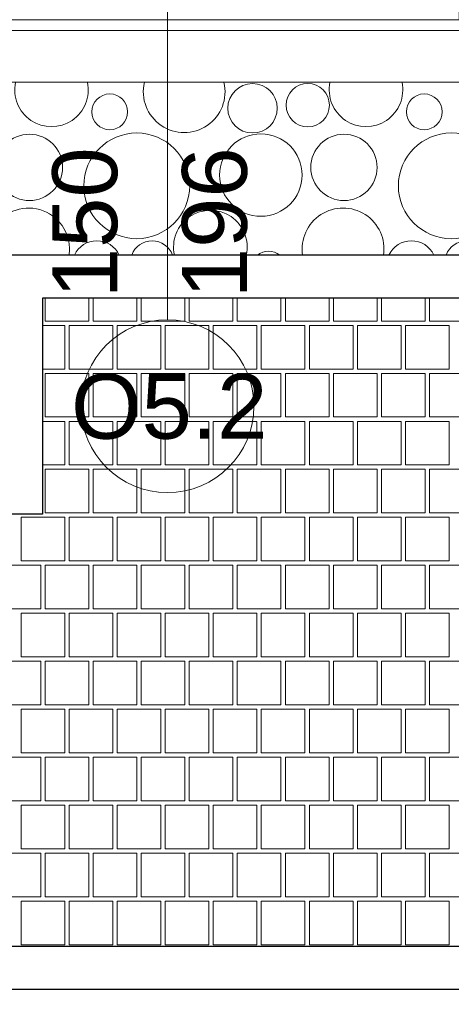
# Model space of a CAD drawing. Header units: millimetres. Extents: x -126271 to -88962, y -179170 to 5194.
# Tile 22 of 66: x -120711 to -119713, y -105392 to -103112. Entities that reach past the tile are written whole.
import ezdxf

# ---------------------------------------------------------------- set-up
doc = ezdxf.new("R2010")
doc.units = ezdxf.units.MM
doc.header["$MEASUREMENT"] = 0
for name, color, linetype, lineweight in [('Nowe_0_Nr_pióra__21', 7, 'Continuous', 20), ('Nowe_2D - Rysunki i Obrazki_Nr_pióra__22', 8, 'Continuous', 25), ('Nowe_Konstrukcja - Ściany zew_Nr_pióra__21', 7, 'Continuous', 20), ('Nowe_Konstrukcja - Ściany zew_Nr_pióra__3', 7, 'Continuous', 13), ('Nowe_Okna Archicada_Nr_pióra__3', 7, 'Continuous', 13), ('Nowe_Wymiarowanie - Ogólne_Nr_pióra__42', 8, 'Continuous', 25)]:
    doc.layers.add(name, color=color, linetype=linetype, lineweight=lineweight)
for name, color, linetype, lineweight, true_color in [('Nowe_2D - Rysunki i Obrazki_Nr_pióra__105', 7, 'Continuous', 13, 0xcccccc), ('Nowe_2D - Rysunki i Obrazki_Nr_pióra__61', 7, 'Continuous', 18, 0x6a6a6a), ('Nowe_Konstrukcja - Ściany zew_Nr_pióra__105', 7, 'Continuous', 13, 0xcccccc), ('Nowe_Konstrukcja - Ściany zew_Nr_pióra__23', 7, 'Continuous', 13, 0x858585), ('Nowe_Wymiarowanie - Ogólne_Nr_pióra__81', 7, 'Continuous', 13, 0x6a6a6a), ('Nowe_Znaczniki okien Archicada_Nr_pióra__81', 7, 'Continuous', 13, 0x6a6a6a)]:
    doc.layers.add(name, color=color, linetype=linetype, lineweight=lineweight, true_color=true_color)
doc.layers.add('Nowe_Konstrukcja - Ściany zew', color=7, linetype='Continuous')
doc.layers.add('Nowe_Wymiarowanie - Ogólne', color=7, linetype='Continuous')
doc.styles.add('STYL_AUTOMATYCZNY_1', font='arial.ttf')
doc.dimstyles.new('STYL_AUTOMATYCZNY__1', dxfattribs={"dimtxt": 150, "dimasz": 47.5, "dimexe": 0.18, "dimexo": 0.0625, "dimgap": 0, "dimtad": 1, "dimtih": 1, "dimtoh": 1, "dimdec": 0, "dimlfac": 0.1, "dimzin": 0, "dimdsep": 46, "dimtxsty": 'STYL_AUTOMATYCZNY_1', "dimblk": 'ARROWHEAD_6', "dimblk1": 'ARROWHEAD_6', "dimblk2": 'ARROWHEAD_6', "dimcen": 0.09, "dimse1": 1, "dimse2": 1, "dimclrd": 256, "dimclre": 256, "dimclrt": 8, "dimazin": 0, "dimtfac": 1, "dimtdec": 4, "dimtmove": 0, "dimatfit": 3, "dimfxl": 0, "dimtolj": 1, "dimtzin": 0, "dimarcsym": 0})
pattern_1 = [(0, (0, 0), (0, 86.60254), [0, -50]), (0, (25, 43.3), (0, 86.60254), [0, -50])]

# ---------------------------------------------------------------- blocks, each defined once
blk = doc.blocks.new('*X70')
at = {"layer": 'Nowe_Konstrukcja - Ściany zew_Nr_pióra__105', "color": 254, "linetype": 'Continuous', "lineweight": 13, "true_color": 0xcccccc}
for centre, radius in [((-120172.7, -103316.7), 57.2), ((-120045, -103309.6), 50.1), ((-120503, -103325), 41.4), ((-119775.6, -103325), 41.4), ((-120440.5, -103496.3), 122.4), ((-119713.1, -103496.3), 122.4), ((-120688.7, -103453.7), 76.7), ((-120153.4, -103471.4), 95.4), ((-119961.3, -103453.7), 76.7)]:
    blk.add_circle(centre, radius, dxfattribs=at)
for centre, radius, start, end in [((-120637.7, -103274.1), 85.1, 168.132, 11.868), ((-120330.8, -103278.5), 94.6, 166.656, 13.344), ((-119910.3, -103274.1), 85.1, 168.132, 11.868), ((-120690.8, -103642.4), 94.6, 351.3867, 224.1604), ((-120270.3, -103638.1), 85.1, 347.4405, 192.5595), ((-119963.3, -103642.4), 94.6, 351.3867, 188.6133), ((-120532.7, -103680.7), 57.2, 24.8692, 155.1308), ((-120405, -103673.6), 50.1, 19.7598, 160.2402), ((-119805.3, -103680.7), 57.2, 24.8692, 155.1308), ((-119677.6, -103673.6), 50.1, 19.7598, 160.2402), ((-120135.6, -103689), 41.4, 51.4411, 128.5589)]:
    blk.add_arc(centre, radius, start, end, dxfattribs=at)
blk = doc.blocks.new('Wypełnienie_2_1', base_point=(0, 0))
at = {"layer": 'Nowe_Konstrukcja - Ściany zew_Nr_pióra__105', "color": 254, "linetype": 'Continuous', "lineweight": 13, "true_color": 0xcccccc}
blk.add_blockref('*X70', (0, 0), dxfattribs=at)
blk = doc.blocks.new('*X78')
at = {"layer": 'Nowe_2D - Rysunki i Obrazki_Nr_pióra__105', "color": 254, "linetype": 'Continuous', "lineweight": 13, "true_color": 0xcccccc}
for p, q in [((-120652.3, -103756.6), (-120652.3, -103809.4)), ((-120551.3, -103809.4), (-120551.3, -103756.6)), ((-120541.2, -103756.6), (-120541.2, -103809.4)), ((-120440.2, -103809.4), (-120440.2, -103756.6)), ((-120430.1, -103756.6), (-120430.1, -103809.4)), ((-120329.1, -103809.4), (-120329.1, -103756.6)), ((-120319, -103756.6), (-120319, -103809.4)), ((-120218, -103809.4), (-120218, -103756.6)), ((-120207.9, -103756.6), (-120207.9, -103809.4)), ((-120106.9, -103809.4), (-120106.9, -103756.6)), ((-120096.8, -103756.6), (-120096.8, -103809.4)), ((-119995.8, -103809.4), (-119995.8, -103756.6)), ((-119985.7, -103756.6), (-119985.7, -103809.4)), ((-119884.7, -103809.4), (-119884.7, -103756.6)), ((-119874.6, -103756.6), (-119874.6, -103809.4)), ((-119773.6, -103809.4), (-119773.6, -103756.6)), ((-119763.5, -103756.6), (-119763.5, -103809.4)), ((-120658.6, -103819.5), (-120657.4, -103819.5)), ((-120606.9, -103819.5), (-120657.4, -103819.5)), ((-120652.3, -103809.4), (-120551.3, -103809.4)), ((-120606.9, -103920.5), (-120606.9, -103819.5)), ((-120495.8, -103819.5), (-120596.8, -103819.5)), ((-120596.8, -103819.5), (-120596.8, -103920.5)), ((-120541.2, -103809.4), (-120440.2, -103809.4)), ((-120495.8, -103920.5), (-120495.8, -103819.5)), ((-120485.7, -103920.5), (-120485.7, -103819.5)), ((-120485.7, -103819.5), (-120435.2, -103819.5)), ((-120384.7, -103819.5), (-120435.2, -103819.5)), ((-120430.1, -103809.4), (-120329.1, -103809.4)), ((-120384.7, -103920.5), (-120384.7, -103819.5)), ((-120273.6, -103819.5), (-120374.6, -103819.5)), ((-120374.6, -103819.5), (-120374.6, -103920.5)), ((-120319, -103809.4), (-120218, -103809.4)), ((-120273.6, -103920.5), (-120273.6, -103819.5)), ((-120263.5, -103920.5), (-120263.5, -103819.5)), ((-120263.5, -103819.5), (-120213, -103819.5)), ((-120162.5, -103819.5), (-120213, -103819.5)), ((-120207.9, -103809.4), (-120106.9, -103809.4)), ((-120162.5, -103920.5), (-120162.5, -103819.5)), ((-120051.4, -103819.5), (-120152.4, -103819.5)), ((-120152.4, -103819.5), (-120152.4, -103920.5)), ((-120096.8, -103809.4), (-119995.8, -103809.4)), ((-120051.4, -103920.5), (-120051.4, -103819.5)), ((-120041.3, -103920.5), (-120041.3, -103819.5)), ((-120041.3, -103819.5), (-119990.8, -103819.5)), ((-119940.3, -103819.5), (-119990.8, -103819.5)), ((-119985.7, -103809.4), (-119884.7, -103809.4)), ((-119940.3, -103920.5), (-119940.3, -103819.5)), ((-119829.2, -103819.5), (-119930.2, -103819.5)), ((-119930.2, -103819.5), (-119930.2, -103920.5)), ((-119874.6, -103809.4), (-119773.6, -103809.4)), ((-119829.2, -103920.5), (-119829.2, -103819.5)), ((-119819.1, -103920.5), (-119819.1, -103819.5)), ((-119819.1, -103819.5), (-119768.6, -103819.5)), ((-119718.1, -103819.5), (-119768.6, -103819.5)), ((-119763.5, -103809.4), (-119662.5, -103809.4)), ((-119718.1, -103920.5), (-119718.1, -103819.5)), ((-120657.4, -103920.5), (-120658.6, -103920.5)), ((-120657.4, -103920.5), (-120606.9, -103920.5)), ((-120596.8, -103920.5), (-120495.8, -103920.5)), ((-120435.2, -103920.5), (-120485.7, -103920.5)), ((-120435.2, -103920.5), (-120384.7, -103920.5)), ((-120374.6, -103920.5), (-120273.6, -103920.5)), ((-120213, -103920.5), (-120263.5, -103920.5)), ((-120213, -103920.5), (-120162.5, -103920.5)), ((-120152.4, -103920.5), (-120051.4, -103920.5)), ((-119990.8, -103920.5), (-120041.3, -103920.5)), ((-119990.8, -103920.5), (-119940.3, -103920.5)), ((-119930.2, -103920.5), (-119829.2, -103920.5)), ((-119768.6, -103920.5), (-119819.1, -103920.5)), ((-119768.6, -103920.5), (-119718.1, -103920.5)), ((-120551.3, -103930.6), (-120652.3, -103930.6)), ((-120652.3, -103930.6), (-120652.3, -104031.6)), ((-120551.3, -104031.6), (-120551.3, -103930.6)), ((-120440.2, -103930.6), (-120541.2, -103930.6)), ((-120541.2, -103930.6), (-120541.2, -104031.6)), ((-120440.2, -104031.6), (-120440.2, -103930.6)), ((-120329.1, -103930.6), (-120430.1, -103930.6)), ((-120430.1, -103930.6), (-120430.1, -104031.6)), ((-120329.1, -104031.6), (-120329.1, -103930.6)), ((-120218, -103930.6), (-120319, -103930.6)), ((-120319, -103930.6), (-120319, -104031.6)), ((-120218, -104031.6), (-120218, -103930.6)), ((-120106.9, -103930.6), (-120207.9, -103930.6)), ((-120207.9, -103930.6), (-120207.9, -104031.6)), ((-120106.9, -104031.6), (-120106.9, -103930.6)), ((-119995.8, -103930.6), (-120096.8, -103930.6)), ((-120096.8, -103930.6), (-120096.8, -104031.6)), ((-119995.8, -104031.6), (-119995.8, -103930.6)), ((-119884.7, -103930.6), (-119985.7, -103930.6)), ((-119985.7, -103930.6), (-119985.7, -104031.6)), ((-119884.7, -104031.6), (-119884.7, -103930.6)), ((-119773.6, -103930.6), (-119874.6, -103930.6)), ((-119874.6, -103930.6), (-119874.6, -104031.6)), ((-119773.6, -104031.6), (-119773.6, -103930.6)), ((-119662.5, -103930.6), (-119763.5, -103930.6)), ((-119763.5, -103930.6), (-119763.5, -104031.6)), ((-120652.3, -104031.6), (-120551.3, -104031.6)), ((-120541.2, -104031.6), (-120440.2, -104031.6)), ((-120430.1, -104031.6), (-120329.1, -104031.6)), ((-120319, -104031.6), (-120218, -104031.6)), ((-120207.9, -104031.6), (-120106.9, -104031.6)), ((-120096.8, -104031.6), (-119995.8, -104031.6)), ((-119985.7, -104031.6), (-119884.7, -104031.6)), ((-119874.6, -104031.6), (-119773.6, -104031.6)), ((-119763.5, -104031.6), (-119662.5, -104031.6)), ((-120658.6, -104041.7), (-120657.4, -104041.7)), ((-120606.9, -104041.7), (-120657.4, -104041.7)), ((-120606.9, -104142.7), (-120606.9, -104041.7)), ((-120495.8, -104041.7), (-120596.8, -104041.7)), ((-120596.8, -104041.7), (-120596.8, -104142.7)), ((-120495.8, -104142.7), (-120495.8, -104041.7)), ((-120485.7, -104142.7), (-120485.7, -104041.7)), ((-120485.7, -104041.7), (-120435.2, -104041.7)), ((-120384.7, -104041.7), (-120435.2, -104041.7)), ((-120384.7, -104142.7), (-120384.7, -104041.7)), ((-120273.6, -104041.7), (-120374.6, -104041.7)), ((-120374.6, -104041.7), (-120374.6, -104142.7)), ((-120273.6, -104142.7), (-120273.6, -104041.7)), ((-120263.5, -104142.7), (-120263.5, -104041.7)), ((-120263.5, -104041.7), (-120213, -104041.7)), ((-120162.5, -104041.7), (-120213, -104041.7)), ((-120162.5, -104142.7), (-120162.5, -104041.7)), ((-120051.4, -104041.7), (-120152.4, -104041.7)), ((-120152.4, -104041.7), (-120152.4, -104142.7)), ((-120051.4, -104142.7), (-120051.4, -104041.7)), ((-120041.3, -104142.7), (-120041.3, -104041.7)), ((-120041.3, -104041.7), (-119990.8, -104041.7)), ((-119940.3, -104041.7), (-119990.8, -104041.7)), ((-119940.3, -104142.7), (-119940.3, -104041.7)), ((-119829.2, -104041.7), (-119930.2, -104041.7)), ((-119930.2, -104041.7), (-119930.2, -104142.7)), ((-119829.2, -104142.7), (-119829.2, -104041.7)), ((-119819.1, -104142.7), (-119819.1, -104041.7)), ((-119819.1, -104041.7), (-119768.6, -104041.7)), ((-119718.1, -104041.7), (-119768.6, -104041.7)), ((-119718.1, -104142.7), (-119718.1, -104041.7)), ((-120657.4, -104142.7), (-120658.6, -104142.7)), ((-120657.4, -104142.7), (-120606.9, -104142.7)), ((-120596.8, -104142.7), (-120495.8, -104142.7)), ((-120435.2, -104142.7), (-120485.7, -104142.7)), ((-120435.2, -104142.7), (-120384.7, -104142.7)), ((-120374.6, -104142.7), (-120273.6, -104142.7)), ((-120213, -104142.7), (-120263.5, -104142.7)), ((-120213, -104142.7), (-120162.5, -104142.7)), ((-120152.4, -104142.7), (-120051.4, -104142.7)), ((-119990.8, -104142.7), (-120041.3, -104142.7)), ((-119990.8, -104142.7), (-119940.3, -104142.7)), ((-119930.2, -104142.7), (-119829.2, -104142.7)), ((-119768.6, -104142.7), (-119819.1, -104142.7)), ((-119768.6, -104142.7), (-119718.1, -104142.7)), ((-120551.3, -104152.8), (-120652.3, -104152.8)), ((-120652.3, -104152.8), (-120652.3, -104253.8)), ((-120551.3, -104253.8), (-120551.3, -104152.8)), ((-120440.2, -104152.8), (-120541.2, -104152.8)), ((-120541.2, -104152.8), (-120541.2, -104253.8)), ((-120440.2, -104253.8), (-120440.2, -104152.8)), ((-120329.1, -104152.8), (-120430.1, -104152.8)), ((-120430.1, -104152.8), (-120430.1, -104253.8)), ((-120329.1, -104253.8), (-120329.1, -104152.8)), ((-120218, -104152.8), (-120319, -104152.8)), ((-120319, -104152.8), (-120319, -104253.8)), ((-120218, -104253.8), (-120218, -104152.8)), ((-120106.9, -104152.8), (-120207.9, -104152.8)), ((-120207.9, -104152.8), (-120207.9, -104253.8)), ((-120106.9, -104253.8), (-120106.9, -104152.8)), ((-119995.8, -104152.8), (-120096.8, -104152.8)), ((-120096.8, -104152.8), (-120096.8, -104253.8)), ((-119995.8, -104253.8), (-119995.8, -104152.8)), ((-119884.7, -104152.8), (-119985.7, -104152.8)), ((-119985.7, -104152.8), (-119985.7, -104253.8)), ((-119884.7, -104253.8), (-119884.7, -104152.8)), ((-119773.6, -104152.8), (-119874.6, -104152.8)), ((-119874.6, -104152.8), (-119874.6, -104253.8)), ((-119773.6, -104253.8), (-119773.6, -104152.8)), ((-119662.5, -104152.8), (-119763.5, -104152.8)), ((-119763.5, -104152.8), (-119763.5, -104253.8)), ((-120652.3, -104253.8), (-120551.3, -104253.8)), ((-120541.2, -104253.8), (-120440.2, -104253.8)), ((-120430.1, -104253.8), (-120329.1, -104253.8)), ((-120319, -104253.8), (-120218, -104253.8)), ((-120207.9, -104253.8), (-120106.9, -104253.8)), ((-120096.8, -104253.8), (-119995.8, -104253.8)), ((-119985.7, -104253.8), (-119884.7, -104253.8)), ((-119874.6, -104253.8), (-119773.6, -104253.8)), ((-119763.5, -104253.8), (-119662.5, -104253.8)), ((-120707.9, -104364.9), (-120707.9, -104263.9)), ((-120707.9, -104263.9), (-120657.4, -104263.9)), ((-120606.9, -104263.9), (-120657.4, -104263.9)), ((-120606.9, -104364.9), (-120606.9, -104263.9)), ((-120495.8, -104263.9), (-120596.8, -104263.9)), ((-120596.8, -104263.9), (-120596.8, -104364.9)), ((-120495.8, -104364.9), (-120495.8, -104263.9)), ((-120485.7, -104364.9), (-120485.7, -104263.9)), ((-120485.7, -104263.9), (-120435.2, -104263.9)), ((-120384.7, -104263.9), (-120435.2, -104263.9)), ((-120384.7, -104364.9), (-120384.7, -104263.9)), ((-120273.6, -104263.9), (-120374.6, -104263.9)), ((-120374.6, -104263.9), (-120374.6, -104364.9)), ((-120273.6, -104364.9), (-120273.6, -104263.9)), ((-120263.5, -104364.9), (-120263.5, -104263.9)), ((-120263.5, -104263.9), (-120213, -104263.9)), ((-120162.5, -104263.9), (-120213, -104263.9)), ((-120162.5, -104364.9), (-120162.5, -104263.9)), ((-120051.4, -104263.9), (-120152.4, -104263.9)), ((-120152.4, -104263.9), (-120152.4, -104364.9)), ((-120051.4, -104364.9), (-120051.4, -104263.9)), ((-120041.3, -104364.9), (-120041.3, -104263.9)), ((-120041.3, -104263.9), (-119990.8, -104263.9)), ((-119940.3, -104263.9), (-119990.8, -104263.9)), ((-119940.3, -104364.9), (-119940.3, -104263.9)), ((-119829.2, -104263.9), (-119930.2, -104263.9)), ((-119930.2, -104263.9), (-119930.2, -104364.9)), ((-119829.2, -104364.9), (-119829.2, -104263.9)), ((-119819.1, -104364.9), (-119819.1, -104263.9)), ((-119819.1, -104263.9), (-119768.6, -104263.9)), ((-119718.1, -104263.9), (-119768.6, -104263.9)), ((-119718.1, -104364.9), (-119718.1, -104263.9)), ((-120662.4, -104375), (-120763.4, -104375)), ((-120657.4, -104364.9), (-120707.9, -104364.9)), ((-120662.4, -104476), (-120662.4, -104375)), ((-120657.4, -104364.9), (-120606.9, -104364.9)), ((-120551.3, -104375), (-120652.3, -104375)), ((-120652.3, -104375), (-120652.3, -104476)), ((-120596.8, -104364.9), (-120495.8, -104364.9)), ((-120551.3, -104476), (-120551.3, -104375)), ((-120440.2, -104375), (-120541.2, -104375)), ((-120541.2, -104375), (-120541.2, -104476)), ((-120435.2, -104364.9), (-120485.7, -104364.9)), ((-120440.2, -104476), (-120440.2, -104375)), ((-120435.2, -104364.9), (-120384.7, -104364.9)), ((-120329.1, -104375), (-120430.1, -104375)), ((-120430.1, -104375), (-120430.1, -104476)), ((-120374.6, -104364.9), (-120273.6, -104364.9)), ((-120329.1, -104476), (-120329.1, -104375)), ((-120218, -104375), (-120319, -104375)), ((-120319, -104375), (-120319, -104476)), ((-120213, -104364.9), (-120263.5, -104364.9)), ((-120218, -104476), (-120218, -104375)), ((-120213, -104364.9), (-120162.5, -104364.9)), ((-120106.9, -104375), (-120207.9, -104375)), ((-120207.9, -104375), (-120207.9, -104476)), ((-120152.4, -104364.9), (-120051.4, -104364.9)), ((-120106.9, -104476), (-120106.9, -104375)), ((-119995.8, -104375), (-120096.8, -104375)), ((-120096.8, -104375), (-120096.8, -104476)), ((-119990.8, -104364.9), (-120041.3, -104364.9)), ((-119995.8, -104476), (-119995.8, -104375)), ((-119990.8, -104364.9), (-119940.3, -104364.9)), ((-119884.7, -104375), (-119985.7, -104375)), ((-119985.7, -104375), (-119985.7, -104476)), ((-119930.2, -104364.9), (-119829.2, -104364.9)), ((-119884.7, -104476), (-119884.7, -104375)), ((-119773.6, -104375), (-119874.6, -104375)), ((-119874.6, -104375), (-119874.6, -104476)), ((-119768.6, -104364.9), (-119819.1, -104364.9)), ((-119773.6, -104476), (-119773.6, -104375)), ((-119768.6, -104364.9), (-119718.1, -104364.9)), ((-119662.5, -104375), (-119763.5, -104375)), ((-119763.5, -104375), (-119763.5, -104476)), ((-120763.4, -104476), (-120662.4, -104476)), ((-120707.9, -104587.1), (-120707.9, -104486.1)), ((-120707.9, -104486.1), (-120657.4, -104486.1)), ((-120606.9, -104486.1), (-120657.4, -104486.1)), ((-120652.3, -104476), (-120551.3, -104476)), ((-120606.9, -104587.1), (-120606.9, -104486.1)), ((-120495.8, -104486.1), (-120596.8, -104486.1)), ((-120596.8, -104486.1), (-120596.8, -104587.1)), ((-120541.2, -104476), (-120440.2, -104476)), ((-120495.8, -104587.1), (-120495.8, -104486.1)), ((-120485.7, -104587.1), (-120485.7, -104486.1)), ((-120485.7, -104486.1), (-120435.2, -104486.1)), ((-120384.7, -104486.1), (-120435.2, -104486.1)), ((-120430.1, -104476), (-120329.1, -104476)), ((-120384.7, -104587.1), (-120384.7, -104486.1)), ((-120273.6, -104486.1), (-120374.6, -104486.1)), ((-120374.6, -104486.1), (-120374.6, -104587.1)), ((-120319, -104476), (-120218, -104476)), ((-120273.6, -104587.1), (-120273.6, -104486.1)), ((-120263.5, -104587.1), (-120263.5, -104486.1)), ((-120263.5, -104486.1), (-120213, -104486.1)), ((-120162.5, -104486.1), (-120213, -104486.1)), ((-120207.9, -104476), (-120106.9, -104476)), ((-120162.5, -104587.1), (-120162.5, -104486.1)), ((-120051.4, -104486.1), (-120152.4, -104486.1)), ((-120152.4, -104486.1), (-120152.4, -104587.1)), ((-120096.8, -104476), (-119995.8, -104476)), ((-120051.4, -104587.1), (-120051.4, -104486.1)), ((-120041.3, -104587.1), (-120041.3, -104486.1)), ((-120041.3, -104486.1), (-119990.8, -104486.1)), ((-119940.3, -104486.1), (-119990.8, -104486.1)), ((-119985.7, -104476), (-119884.7, -104476)), ((-119940.3, -104587.1), (-119940.3, -104486.1)), ((-119829.2, -104486.1), (-119930.2, -104486.1)), ((-119930.2, -104486.1), (-119930.2, -104587.1)), ((-119874.6, -104476), (-119773.6, -104476)), ((-119829.2, -104587.1), (-119829.2, -104486.1)), ((-119819.1, -104587.1), (-119819.1, -104486.1)), ((-119819.1, -104486.1), (-119768.6, -104486.1)), ((-119718.1, -104486.1), (-119768.6, -104486.1)), ((-119763.5, -104476), (-119662.5, -104476)), ((-119718.1, -104587.1), (-119718.1, -104486.1)), ((-120662.4, -104597.2), (-120763.4, -104597.2)), ((-120657.4, -104587.1), (-120707.9, -104587.1)), ((-120662.4, -104698.2), (-120662.4, -104597.2)), ((-120657.4, -104587.1), (-120606.9, -104587.1)), ((-120551.3, -104597.2), (-120652.3, -104597.2)), ((-120652.3, -104597.2), (-120652.3, -104698.2)), ((-120596.8, -104587.1), (-120495.8, -104587.1)), ((-120551.3, -104698.2), (-120551.3, -104597.2)), ((-120440.2, -104597.2), (-120541.2, -104597.2)), ((-120541.2, -104597.2), (-120541.2, -104698.2)), ((-120435.2, -104587.1), (-120485.7, -104587.1)), ((-120440.2, -104698.2), (-120440.2, -104597.2)), ((-120435.2, -104587.1), (-120384.7, -104587.1)), ((-120329.1, -104597.2), (-120430.1, -104597.2)), ((-120430.1, -104597.2), (-120430.1, -104698.2)), ((-120374.6, -104587.1), (-120273.6, -104587.1)), ((-120329.1, -104698.2), (-120329.1, -104597.2)), ((-120218, -104597.2), (-120319, -104597.2)), ((-120319, -104597.2), (-120319, -104698.2)), ((-120213, -104587.1), (-120263.5, -104587.1)), ((-120218, -104698.2), (-120218, -104597.2)), ((-120213, -104587.1), (-120162.5, -104587.1)), ((-120106.9, -104597.2), (-120207.9, -104597.2)), ((-120207.9, -104597.2), (-120207.9, -104698.2)), ((-120152.4, -104587.1), (-120051.4, -104587.1)), ((-120106.9, -104698.2), (-120106.9, -104597.2)), ((-119995.8, -104597.2), (-120096.8, -104597.2)), ((-120096.8, -104597.2), (-120096.8, -104698.2)), ((-119990.8, -104587.1), (-120041.3, -104587.1)), ((-119995.8, -104698.2), (-119995.8, -104597.2)), ((-119990.8, -104587.1), (-119940.3, -104587.1)), ((-119884.7, -104597.2), (-119985.7, -104597.2)), ((-119985.7, -104597.2), (-119985.7, -104698.2)), ((-119930.2, -104587.1), (-119829.2, -104587.1)), ((-119884.7, -104698.2), (-119884.7, -104597.2)), ((-119773.6, -104597.2), (-119874.6, -104597.2)), ((-119874.6, -104597.2), (-119874.6, -104698.2)), ((-119768.6, -104587.1), (-119819.1, -104587.1)), ((-119773.6, -104698.2), (-119773.6, -104597.2)), ((-119768.6, -104587.1), (-119718.1, -104587.1)), ((-119662.5, -104597.2), (-119763.5, -104597.2)), ((-119763.5, -104597.2), (-119763.5, -104698.2)), ((-120763.4, -104698.2), (-120662.4, -104698.2)), ((-120707.9, -104809.3), (-120707.9, -104708.3)), ((-120707.9, -104708.3), (-120657.4, -104708.3)), ((-120606.9, -104708.3), (-120657.4, -104708.3)), ((-120652.3, -104698.2), (-120551.3, -104698.2)), ((-120606.9, -104809.3), (-120606.9, -104708.3)), ((-120495.8, -104708.3), (-120596.8, -104708.3)), ((-120596.8, -104708.3), (-120596.8, -104809.3)), ((-120541.2, -104698.2), (-120440.2, -104698.2)), ((-120495.8, -104809.3), (-120495.8, -104708.3)), ((-120485.7, -104809.3), (-120485.7, -104708.3)), ((-120485.7, -104708.3), (-120435.2, -104708.3)), ((-120384.7, -104708.3), (-120435.2, -104708.3)), ((-120430.1, -104698.2), (-120329.1, -104698.2)), ((-120384.7, -104809.3), (-120384.7, -104708.3)), ((-120273.6, -104708.3), (-120374.6, -104708.3)), ((-120374.6, -104708.3), (-120374.6, -104809.3)), ((-120319, -104698.2), (-120218, -104698.2)), ((-120273.6, -104809.3), (-120273.6, -104708.3)), ((-120263.5, -104809.3), (-120263.5, -104708.3)), ((-120263.5, -104708.3), (-120213, -104708.3)), ((-120162.5, -104708.3), (-120213, -104708.3)), ((-120207.9, -104698.2), (-120106.9, -104698.2)), ((-120162.5, -104809.3), (-120162.5, -104708.3)), ((-120051.4, -104708.3), (-120152.4, -104708.3)), ((-120152.4, -104708.3), (-120152.4, -104809.3)), ((-120096.8, -104698.2), (-119995.8, -104698.2)), ((-120051.4, -104809.3), (-120051.4, -104708.3)), ((-120041.3, -104809.3), (-120041.3, -104708.3)), ((-120041.3, -104708.3), (-119990.8, -104708.3)), ((-119940.3, -104708.3), (-119990.8, -104708.3)), ((-119985.7, -104698.2), (-119884.7, -104698.2)), ((-119940.3, -104809.3), (-119940.3, -104708.3)), ((-119829.2, -104708.3), (-119930.2, -104708.3)), ((-119930.2, -104708.3), (-119930.2, -104809.3)), ((-119874.6, -104698.2), (-119773.6, -104698.2)), ((-119829.2, -104809.3), (-119829.2, -104708.3)), ((-119819.1, -104809.3), (-119819.1, -104708.3)), ((-119819.1, -104708.3), (-119768.6, -104708.3)), ((-119718.1, -104708.3), (-119768.6, -104708.3)), ((-119763.5, -104698.2), (-119662.5, -104698.2)), ((-119718.1, -104809.3), (-119718.1, -104708.3)), ((-120657.4, -104809.3), (-120707.9, -104809.3)), ((-120657.4, -104809.3), (-120606.9, -104809.3)), ((-120596.8, -104809.3), (-120495.8, -104809.3)), ((-120435.2, -104809.3), (-120485.7, -104809.3)), ((-120435.2, -104809.3), (-120384.7, -104809.3)), ((-120374.6, -104809.3), (-120273.6, -104809.3)), ((-120213, -104809.3), (-120263.5, -104809.3)), ((-120213, -104809.3), (-120162.5, -104809.3)), ((-120152.4, -104809.3), (-120051.4, -104809.3)), ((-119990.8, -104809.3), (-120041.3, -104809.3)), ((-119990.8, -104809.3), (-119940.3, -104809.3)), ((-119930.2, -104809.3), (-119829.2, -104809.3)), ((-119768.6, -104809.3), (-119819.1, -104809.3)), ((-119768.6, -104809.3), (-119718.1, -104809.3)), ((-120662.4, -104819.4), (-120763.4, -104819.4)), ((-120662.4, -104920.4), (-120662.4, -104819.4)), ((-120551.3, -104819.4), (-120652.3, -104819.4)), ((-120652.3, -104819.4), (-120652.3, -104920.4)), ((-120551.3, -104920.4), (-120551.3, -104819.4)), ((-120440.2, -104819.4), (-120541.2, -104819.4)), ((-120541.2, -104819.4), (-120541.2, -104920.4)), ((-120440.2, -104920.4), (-120440.2, -104819.4)), ((-120329.1, -104819.4), (-120430.1, -104819.4)), ((-120430.1, -104819.4), (-120430.1, -104920.4)), ((-120329.1, -104920.4), (-120329.1, -104819.4)), ((-120218, -104819.4), (-120319, -104819.4)), ((-120319, -104819.4), (-120319, -104920.4)), ((-120218, -104920.4), (-120218, -104819.4)), ((-120106.9, -104819.4), (-120207.9, -104819.4)), ((-120207.9, -104819.4), (-120207.9, -104920.4)), ((-120106.9, -104920.4), (-120106.9, -104819.4)), ((-119995.8, -104819.4), (-120096.8, -104819.4)), ((-120096.8, -104819.4), (-120096.8, -104920.4)), ((-119995.8, -104920.4), (-119995.8, -104819.4)), ((-119884.7, -104819.4), (-119985.7, -104819.4)), ((-119985.7, -104819.4), (-119985.7, -104920.4)), ((-119884.7, -104920.4), (-119884.7, -104819.4)), ((-119773.6, -104819.4), (-119874.6, -104819.4)), ((-119874.6, -104819.4), (-119874.6, -104920.4)), ((-119773.6, -104920.4), (-119773.6, -104819.4)), ((-119662.5, -104819.4), (-119763.5, -104819.4)), ((-119763.5, -104819.4), (-119763.5, -104920.4)), ((-120763.4, -104920.4), (-120662.4, -104920.4)), ((-120652.3, -104920.4), (-120551.3, -104920.4)), ((-120541.2, -104920.4), (-120440.2, -104920.4)), ((-120430.1, -104920.4), (-120329.1, -104920.4)), ((-120319, -104920.4), (-120218, -104920.4)), ((-120207.9, -104920.4), (-120106.9, -104920.4)), ((-120096.8, -104920.4), (-119995.8, -104920.4)), ((-119985.7, -104920.4), (-119884.7, -104920.4)), ((-119874.6, -104920.4), (-119773.6, -104920.4)), ((-119763.5, -104920.4), (-119662.5, -104920.4)), ((-120707.9, -105031.5), (-120707.9, -104930.5)), ((-120707.9, -104930.5), (-120657.4, -104930.5)), ((-120606.9, -104930.5), (-120657.4, -104930.5)), ((-120606.9, -105031.5), (-120606.9, -104930.5)), ((-120495.8, -104930.5), (-120596.8, -104930.5)), ((-120596.8, -104930.5), (-120596.8, -105031.5)), ((-120495.8, -105031.5), (-120495.8, -104930.5)), ((-120485.7, -105031.5), (-120485.7, -104930.5)), ((-120485.7, -104930.5), (-120435.2, -104930.5)), ((-120384.7, -104930.5), (-120435.2, -104930.5)), ((-120384.7, -105031.5), (-120384.7, -104930.5)), ((-120273.6, -104930.5), (-120374.6, -104930.5)), ((-120374.6, -104930.5), (-120374.6, -105031.5)), ((-120273.6, -105031.5), (-120273.6, -104930.5)), ((-120263.5, -105031.5), (-120263.5, -104930.5)), ((-120263.5, -104930.5), (-120213, -104930.5)), ((-120162.5, -104930.5), (-120213, -104930.5)), ((-120162.5, -105031.5), (-120162.5, -104930.5)), ((-120051.4, -104930.5), (-120152.4, -104930.5)), ((-120152.4, -104930.5), (-120152.4, -105031.5)), ((-120051.4, -105031.5), (-120051.4, -104930.5)), ((-120041.3, -105031.5), (-120041.3, -104930.5)), ((-120041.3, -104930.5), (-119990.8, -104930.5)), ((-119940.3, -104930.5), (-119990.8, -104930.5)), ((-119940.3, -105031.5), (-119940.3, -104930.5)), ((-119829.2, -104930.5), (-119930.2, -104930.5)), ((-119930.2, -104930.5), (-119930.2, -105031.5)), ((-119829.2, -105031.5), (-119829.2, -104930.5)), ((-119819.1, -105031.5), (-119819.1, -104930.5)), ((-119819.1, -104930.5), (-119768.6, -104930.5)), ((-119718.1, -104930.5), (-119768.6, -104930.5)), ((-119718.1, -105031.5), (-119718.1, -104930.5)), ((-120657.4, -105031.5), (-120707.9, -105031.5)), ((-120657.4, -105031.5), (-120606.9, -105031.5)), ((-120596.8, -105031.5), (-120495.8, -105031.5)), ((-120435.2, -105031.5), (-120485.7, -105031.5)), ((-120435.2, -105031.5), (-120384.7, -105031.5)), ((-120374.6, -105031.5), (-120273.6, -105031.5)), ((-120213, -105031.5), (-120263.5, -105031.5)), ((-120213, -105031.5), (-120162.5, -105031.5)), ((-120152.4, -105031.5), (-120051.4, -105031.5)), ((-119990.8, -105031.5), (-120041.3, -105031.5)), ((-119990.8, -105031.5), (-119940.3, -105031.5)), ((-119930.2, -105031.5), (-119829.2, -105031.5)), ((-119768.6, -105031.5), (-119819.1, -105031.5)), ((-119768.6, -105031.5), (-119718.1, -105031.5)), ((-120662.4, -105041.6), (-120763.4, -105041.6)), ((-120662.4, -105142.6), (-120662.4, -105041.6)), ((-120551.3, -105041.6), (-120652.3, -105041.6)), ((-120652.3, -105041.6), (-120652.3, -105142.6)), ((-120551.3, -105142.6), (-120551.3, -105041.6)), ((-120440.2, -105041.6), (-120541.2, -105041.6)), ((-120541.2, -105041.6), (-120541.2, -105142.6)), ((-120440.2, -105142.6), (-120440.2, -105041.6)), ((-120329.1, -105041.6), (-120430.1, -105041.6)), ((-120430.1, -105041.6), (-120430.1, -105142.6)), ((-120329.1, -105142.6), (-120329.1, -105041.6)), ((-120218, -105041.6), (-120319, -105041.6)), ((-120319, -105041.6), (-120319, -105142.6)), ((-120218, -105142.6), (-120218, -105041.6)), ((-120106.9, -105041.6), (-120207.9, -105041.6)), ((-120207.9, -105041.6), (-120207.9, -105142.6)), ((-120106.9, -105142.6), (-120106.9, -105041.6)), ((-119995.8, -105041.6), (-120096.8, -105041.6)), ((-120096.8, -105041.6), (-120096.8, -105142.6)), ((-119995.8, -105142.6), (-119995.8, -105041.6)), ((-119884.7, -105041.6), (-119985.7, -105041.6)), ((-119985.7, -105041.6), (-119985.7, -105142.6)), ((-119884.7, -105142.6), (-119884.7, -105041.6)), ((-119773.6, -105041.6), (-119874.6, -105041.6)), ((-119874.6, -105041.6), (-119874.6, -105142.6)), ((-119773.6, -105142.6), (-119773.6, -105041.6)), ((-119662.5, -105041.6), (-119763.5, -105041.6)), ((-119763.5, -105041.6), (-119763.5, -105142.6)), ((-120763.4, -105142.6), (-120662.4, -105142.6)), ((-120707.9, -105253.7), (-120707.9, -105152.7)), ((-120707.9, -105152.7), (-120657.4, -105152.7)), ((-120606.9, -105152.7), (-120657.4, -105152.7)), ((-120652.3, -105142.6), (-120551.3, -105142.6)), ((-120606.9, -105253.7), (-120606.9, -105152.7)), ((-120495.8, -105152.7), (-120596.8, -105152.7)), ((-120596.8, -105152.7), (-120596.8, -105253.7)), ((-120541.2, -105142.6), (-120440.2, -105142.6)), ((-120495.8, -105253.7), (-120495.8, -105152.7)), ((-120485.7, -105253.7), (-120485.7, -105152.7)), ((-120485.7, -105152.7), (-120435.2, -105152.7)), ((-120384.7, -105152.7), (-120435.2, -105152.7)), ((-120430.1, -105142.6), (-120329.1, -105142.6)), ((-120384.7, -105253.7), (-120384.7, -105152.7)), ((-120273.6, -105152.7), (-120374.6, -105152.7)), ((-120374.6, -105152.7), (-120374.6, -105253.7)), ((-120319, -105142.6), (-120218, -105142.6)), ((-120273.6, -105253.7), (-120273.6, -105152.7)), ((-120263.5, -105253.7), (-120263.5, -105152.7)), ((-120263.5, -105152.7), (-120213, -105152.7)), ((-120162.5, -105152.7), (-120213, -105152.7)), ((-120207.9, -105142.6), (-120106.9, -105142.6)), ((-120162.5, -105253.7), (-120162.5, -105152.7)), ((-120051.4, -105152.7), (-120152.4, -105152.7)), ((-120152.4, -105152.7), (-120152.4, -105253.7)), ((-120096.8, -105142.6), (-119995.8, -105142.6)), ((-120051.4, -105253.7), (-120051.4, -105152.7)), ((-120041.3, -105253.7), (-120041.3, -105152.7)), ((-120041.3, -105152.7), (-119990.8, -105152.7)), ((-119940.3, -105152.7), (-119990.8, -105152.7)), ((-119985.7, -105142.6), (-119884.7, -105142.6)), ((-119940.3, -105253.7), (-119940.3, -105152.7)), ((-119829.2, -105152.7), (-119930.2, -105152.7)), ((-119930.2, -105152.7), (-119930.2, -105253.7)), ((-119874.6, -105142.6), (-119773.6, -105142.6)), ((-119829.2, -105253.7), (-119829.2, -105152.7)), ((-119819.1, -105253.7), (-119819.1, -105152.7)), ((-119819.1, -105152.7), (-119768.6, -105152.7)), ((-119718.1, -105152.7), (-119768.6, -105152.7)), ((-119763.5, -105142.6), (-119662.5, -105142.6)), ((-119718.1, -105253.7), (-119718.1, -105152.7)), ((-120657.4, -105253.7), (-120707.9, -105253.7)), ((-120657.4, -105253.7), (-120606.9, -105253.7)), ((-120596.8, -105253.7), (-120495.8, -105253.7)), ((-120435.2, -105253.7), (-120485.7, -105253.7)), ((-120435.2, -105253.7), (-120384.7, -105253.7)), ((-120374.6, -105253.7), (-120273.6, -105253.7)), ((-120213, -105253.7), (-120263.5, -105253.7)), ((-120213, -105253.7), (-120162.5, -105253.7)), ((-120152.4, -105253.7), (-120051.4, -105253.7)), ((-119990.8, -105253.7), (-120041.3, -105253.7)), ((-119990.8, -105253.7), (-119940.3, -105253.7)), ((-119930.2, -105253.7), (-119829.2, -105253.7)), ((-119768.6, -105253.7), (-119819.1, -105253.7)), ((-119768.6, -105253.7), (-119718.1, -105253.7))]:
    blk.add_line(p, q, dxfattribs=at)
blk = doc.blocks.new('Wypełnienie_6_1', base_point=(0, 0))
at = {"layer": 'Nowe_2D - Rysunki i Obrazki_Nr_pióra__61', "color": 251, "linetype": 'Continuous', "lineweight": 18, "true_color": 0x6a6a6a, "flags": 128}
for points in [[(-123919.5, -89334.3), (-123919.5, -89156.6), (-111869.6, -89156.6), (-111869.6, -88443.6), (-106115.7, -88443.6), (-106115.7, -89156.6), (-92839.5, -89156.6), (-92839.5, -102678.1), (-92839.5, -102776.9), (-92839.5, -105256.6), (-123919.5, -105256.6), (-123919.5, -90576.6), (-125357.6, -90576.6), (-125357.6, -89334.3)], [(-122719.5, -104256.6), (-120658.6, -104256.6), (-120658.6, -103756.6), (-107467.6, -103756.6), (-107467.6, -103356.6), (-105967.6, -103356.6), (-105967.6, -103756.6), (-97100.3, -103756.6), (-97100.3, -104256.6), (-95039.5, -104256.6), (-95039.5, -102678.1), (-93589.5, -102678.1), (-93589.5, -101178.1), (-95039.5, -101178.1), (-95039.5, -90766.6), (-106019.5, -90766.6), (-106019.5, -90866.6), (-111739.5, -90866.6), (-111739.5, -90766.6), (-122719.5, -90766.6), (-122719.5, -96376.6), (-122319.5, -96376.6), (-122319.5, -97574.9), (-122719.5, -97574.9)]]:
    blk.add_lwpolyline(points, close=True, dxfattribs=at)
at = {"layer": 'Nowe_2D - Rysunki i Obrazki_Nr_pióra__105', "color": 254, "linetype": 'Continuous', "lineweight": 13, "true_color": 0xcccccc}
blk.add_blockref('*X78', (0, 0), dxfattribs=at)
blk = doc.blocks.new('Okno 27_4')
at = {"layer": 'Nowe_Okna Archicada_Nr_pióra__3', "color": 7, "linetype": 'Continuous', "lineweight": 13}
for p, q in [((-750, 260), (-730, 260)), ((-730, 0), (-730, 260)), ((750, 260), (730, 260)), ((730, 0), (730, 260)), ((-730, 210), (730, 210)), ((-725, 25), (-675, 25)), ((-725, -25), (-725, 25)), ((-675, 25), (675, 25)), ((-675, 25), (-675, -25)), ((-675, 25), (675, 25)), ((675, -25), (675, 25)), ((675, 25), (725, 25)), ((725, 25), (725, -25)), ((-750, 0), (-725, 0)), ((-750, -50), (-750, 0)), ((-750, -50), (-750, 0)), ((-725, 0), (-725, -25)), ((-675, 0), (675, 0)), ((725, -25), (725, 0)), ((725, 0), (750, 0)), ((750, -50), (750, 0)), ((750, -50), (750, 0)), ((-725, -25), (-700, -25)), ((-675, -25), (-725, -25)), ((-700, -25), (-700, -50)), ((675, -25), (-675, -25)), ((725, -25), (675, -25)), ((700, -50), (700, -25)), ((700, -25), (725, -25)), ((-700, -50), (-750, -50)), ((-730, -50), (-730, -170)), ((700, -50), (-700, -50)), ((750, -50), (700, -50)), ((730, -50), (730, -170)), ((-750, -170), (-730, -170)), ((-730, -170), (730, -170)), ((750, -170), (730, -170))]:
    blk.add_line(p, q, dxfattribs=at)
blk = doc.blocks.new('Znacznik O 27_16')
at = {"layer": 'Nowe_Znaczniki okien Archicada_Nr_pióra__81', "color": 251, "linetype": 'Continuous', "lineweight": 13, "true_color": 0x6a6a6a}
blk.add_line((0, -980), (0, 300), dxfattribs=at)
at = {"layer": 'Nowe_Znaczniki okien Archicada_Nr_pióra__81', "color": 251, "linetype": 'Continuous', "lineweight": 13, "true_color": 0x6a6a6a, "flags": 128}
blk.add_lwpolyline([(-200, -1180, 1), (200, -1180, 1)], format="xyb", close=True, dxfattribs=at)
at = {"layer": 'Nowe_Znaczniki okien Archicada_Nr_pióra__81', "color": 251, "lineweight": 13, "true_color": 0x6a6a6a, "char_height": 150, "attachment_point": 7, "style": 'STYL_AUTOMATYCZNY_1'}
for s, insert in [('\\A1;{\\pql;\\pt0;\\fArial|b0|i0|c238|p0;\\C7;\\W1.000000;hp 90\\fArial|b0|i0|c238|p0;\\W1.000000;\\A1{\\H.66x;\\S^  ;}\\fArial|b0|i0|c238|p0;\\W1.000000;\\fArial|b0|i0|c238|p0;\\W1.000000;}', (-257.4, 9.1)), ('\\A1;{\\pql;\\pt0;\\fArial|b0|i0|c238|p0;\\C7;\\W1.000000;O5.2\\fArial|b0|i0|c238|p0;\\W1.000000;\\fArial|b0|i0|c238|p0;\\W1.000000;\\fArial|b0|i0|c238|p0;\\W1.000000;}', (-223, -1257.5))]:
    blk.add_mtext(s, dxfattribs=dict(at, insert=insert))
at = {"layer": 'Nowe_Znaczniki okien Archicada_Nr_pióra__81', "color": 251, "lineweight": 13, "true_color": 0x6a6a6a, "char_height": 150, "attachment_point": 7, "rotation": 90, "style": 'STYL_AUTOMATYCZNY_1'}
for s, insert in [('\\A1;{\\pql;\\pt0;\\fArial|b0|i0|c238|p0;\\C7;\\W1.000000;150\\fArial|b0|i0|c238|p0;\\W1.000000;\\A1{\\H.66x;\\S^  ;}\\fArial|b0|i0|c238|p0;\\W1.000000;\\fArial|b0|i0|c238|p0;\\W1.000000;}', (-72.5, -930)), ('\\A1;{\\pql;\\pt0;\\fArial|b0|i0|c238|p0;\\C7;\\W1.000000;196\\fArial|b0|i0|c238|p0;\\W1.000000;\\A1{\\H.66x;\\S^  ;}\\fArial|b0|i0|c238|p0;\\W1.000000;\\fArial|b0|i0|c238|p0;\\W1.000000;}', (227.5, -930))]:
    blk.add_mtext(s, dxfattribs=dict(at, insert=insert))
blk = doc.blocks.new('Ściana_30_1', base_point=(-121929.5, -102966.6))
at = {"layer": 'Nowe_Konstrukcja - Ściany zew_Nr_pióra__23', "linetype": 'Continuous', "lineweight": 13, "true_color": 0x858585}
h = blk.add_hatch(dxfattribs=at)
h.set_pattern_fill('Tynk_0001', color=252, style=0, pattern_type=2)
h.set_pattern_definition(pattern_1)
h.paths.add_polyline_path([(-121789.5, -102826.6), (-121789.5, -102846.6), (-121119.5, -102846.6), (-121119.5, -102826.6)])
h = blk.add_hatch(dxfattribs=at)
h.set_pattern_fill('Tynk_0001', color=252, style=0, pattern_type=2)
h.set_pattern_definition(pattern_1)
h.paths.add_polyline_path([(-121119.5, -102826.6), (-121119.5, -102846.6), (-121119.5, -103086.6), (-121099.5, -103086.6), (-121099.5, -102826.6)])
h = blk.add_hatch(dxfattribs=at)
h.set_pattern_fill('Tynk_0001', color=252, style=0, pattern_type=2)
h.set_pattern_definition(pattern_1)
h.paths.add_polyline_path([(-119639.5, -102826.6), (-119639.5, -103086.6), (-119619.5, -103086.6), (-119619.5, -102846.6), (-119619.5, -102826.6)])
h = blk.add_hatch(dxfattribs=at)
h.set_pattern_fill('Bloczki_ceramiczne_0001', color=252, style=0, pattern_type=2)
h.set_pattern_definition([(45, (0, 0), (-63.63961, 63.63961), [])])
h.paths.add_polyline_path([(-121309.5, -103086.6), (-121119.5, -103086.6), (-121119.5, -102846.6), (-121309.5, -102846.6)])
h = blk.add_hatch(dxfattribs=at)
h.set_pattern_fill('Izolacja_miękka_0001', color=252, style=0, pattern_type=2)
h.set_pattern_definition([(60, (0, 0), (-64.951905, 37.5), []), (120, (0, 0), (64.951905, 37.5), [])])
h.paths.add_polyline_path([(-121159.5, -103236.6), (-121119.5, -103236.6), (-121119.5, -103136.6), (-121119.5, -103086.6), (-121159.5, -103086.6)])
at = {"layer": 'Nowe_Konstrukcja - Ściany zew_Nr_pióra__23', "linetype": 'Continuous', "lineweight": 0, "true_color": 0xdfdfdf}
for points in [[(-121099.5, -103256.6), (-121099.5, -103136.6), (-121119.5, -103136.6), (-121119.5, -103236.6), (-121119.5, -103256.6)], [(-119619.5, -103256.6), (-119619.5, -103236.6), (-119619.5, -103136.6), (-119639.5, -103136.6), (-119639.5, -103256.6)], [(-121159.5, -103256.6), (-121119.5, -103256.6), (-121119.5, -103236.6), (-121159.5, -103236.6)]]:
    blk.add_hatch(color=254, dxfattribs=at).paths.add_polyline_path(points)
at = {"layer": 'Nowe_Konstrukcja - Ściany zew_Nr_pióra__21', "color": 7, "linetype": 'Continuous', "lineweight": 20}
for p, q in [((-121119.5, -102826.6), (-121099.5, -102826.6)), ((-121099.5, -103086.6), (-121099.5, -102826.6)), ((-119639.5, -103086.6), (-119639.5, -102826.6)), ((-119619.5, -102826.6), (-119639.5, -102826.6)), ((-121119.5, -103086.6), (-121099.5, -103086.6)), ((-121119.5, -103136.6), (-121119.5, -103086.6)), ((-119619.5, -103086.6), (-119639.5, -103086.6)), ((-119619.5, -103136.6), (-119619.5, -103086.6)), ((-121119.5, -103136.6), (-121099.5, -103136.6)), ((-121099.5, -103136.6), (-121099.5, -103256.6)), ((-119639.5, -103136.6), (-119639.5, -103256.6)), ((-119619.5, -103136.6), (-119639.5, -103136.6)), ((-121119.5, -103256.6), (-121099.5, -103256.6)), ((-119619.5, -103256.6), (-119639.5, -103256.6))]:
    blk.add_line(p, q, dxfattribs=at)
at = {"layer": 'Nowe_Konstrukcja - Ściany zew_Nr_pióra__21', "color": 7, "linetype": 'Continuous', "lineweight": 20, "flags": 128}
for points in [[(-121119.5, -102826.6), (-121789.5, -102826.6)], [(-121159.5, -103256.6), (-121119.5, -103256.6)]]:
    blk.add_lwpolyline(points, dxfattribs=at)
at = {"layer": 'Nowe_Konstrukcja - Ściany zew_Nr_pióra__3', "color": 7, "linetype": 'Continuous', "lineweight": 13}
for p, q in [((-121119.5, -102846.6), (-121309.5, -102846.6)), ((-121119.5, -102846.6), (-121119.5, -103086.6)), ((-119619.5, -102846.6), (-119619.5, -103086.6)), ((-121159.5, -103086.6), (-121119.5, -103086.6)), ((-121119.5, -103236.6), (-121119.5, -103136.6)), ((-119619.5, -103236.6), (-119619.5, -103136.6)), ((-121159.5, -103236.6), (-121119.5, -103236.6))]:
    blk.add_line(p, q, dxfattribs=at)
at = {"layer": 'Nowe_Okna Archicada_Nr_pióra__3', "color": 7, "linetype": 'Continuous', "lineweight": 13, "zscale": 1000}
blk.add_blockref('Okno 27_4', (-120369.5, -103086.6), dxfattribs=at)
at = {"layer": 'Nowe_Znaczniki okien Archicada_Nr_pióra__81', "color": 251, "lineweight": 13, "true_color": 0x6a6a6a}
blk.add_blockref('Znacznik O 27_16', (-120369.5, -102826.6), dxfattribs=at)
blk = doc.blocks.new('*D343')
at = {"layer": 'Nowe_Wymiarowanie - Ogólne_Nr_pióra__81', "color": 251, "linetype": 'Continuous', "lineweight": 13, "true_color": 0x6a6a6a}
for p, q in [((-121039.5, -105779.7), (-121039.5, -105873.5)), ((-119619.5, -105779.7), (-119619.5, -105873.5)), ((-121064.5, -105851.6), (-121014.5, -105801.6)), ((-119644.5, -105851.6), (-119594.5, -105801.6)), ((-121039.5, -105826.6), (-121119.5, -105826.6)), ((-119619.5, -105826.6), (-121039.5, -105826.6)), ((-118229.5, -105826.6), (-119619.5, -105826.6))]:
    blk.add_line(p, q, dxfattribs=at)
at = {"layer": 'Nowe_Wymiarowanie - Ogólne_Nr_pióra__42', "color": 8, "lineweight": 25, "char_height": 150, "attachment_point": 7, "style": 'STYL_AUTOMATYCZNY_1'}
for s, insert in [('\\A1;{\\pql;\\fArial|b0|i0|c238|p0;\\W1.000000;8}', (-121014.5, -105796.6)), ('\\A1;{\\pql;\\fArial|b0|i0|c238|p0;\\W1.000000;142}', (-120443.9, -105796.6))]:
    blk.add_mtext(s, dxfattribs=dict(at, insert=insert))
blk = doc.blocks.new('ARROWHEAD_6')
at = {"color": 0, "linetype": 'Continuous', "lineweight": 0}
for p, q in [((-0.5, -0.5), (0.5, 0.5)), ((0, 0), (-1, 0))]:
    blk.add_line(p, q, dxfattribs=at)
blk = doc.blocks.new('*D349')
at = {"layer": 'Nowe_Wymiarowanie - Ogólne_Nr_pióra__81', "color": 251, "linetype": 'Continuous', "lineweight": 13, "true_color": 0x6a6a6a}
for p, q in [((-121039.5, -106079.8), (-121039.5, -106173.6)), ((-112029.5, -106079.8), (-112029.5, -106173.6)), ((-121064.5, -106151.7), (-121014.5, -106101.7)), ((-112054.5, -106151.7), (-112004.5, -106101.7)), ((-112029.5, -106126.7), (-121039.5, -106126.7)), ((-105729.5, -106126.7), (-112029.5, -106126.7))]:
    blk.add_line(p, q, dxfattribs=at)
at = {"layer": 'Nowe_Wymiarowanie - Ogólne_Nr_pióra__42', "color": 8, "lineweight": 25, "insert": (-116706.1, -106096.7), "char_height": 150, "attachment_point": 7, "style": 'STYL_AUTOMATYCZNY_1'}
blk.add_mtext('\\A1;{\\pql;\\fArial|b0|i0|c238|p0;\\W1.000000;901}', dxfattribs=at)
blk = doc.blocks.new('*D350')
at = {"layer": 'Nowe_Wymiarowanie - Ogólne_Nr_pióra__81', "color": 251, "linetype": 'Continuous', "lineweight": 13, "true_color": 0x6a6a6a}
for p, q in [((-122319.5, -106079.8), (-122319.5, -106173.6)), ((-121039.5, -106079.8), (-121039.5, -106173.6)), ((-122294.5, -106101.7), (-122344.5, -106151.7)), ((-121064.5, -106151.7), (-121014.5, -106101.7)), ((-122319.5, -106126.7), (-122357, -106126.7)), ((-121039.5, -106126.7), (-122319.5, -106126.7)), ((-112029.5, -106126.7), (-121039.5, -106126.7))]:
    blk.add_line(p, q, dxfattribs=at)
at = {"layer": 'Nowe_Wymiarowanie - Ogólne_Nr_pióra__42', "color": 8, "lineweight": 25, "insert": (-121851.1, -106096.7), "char_height": 150, "attachment_point": 7, "style": 'STYL_AUTOMATYCZNY_1'}
blk.add_mtext('\\A1;{\\pql;\\fArial|b0|i0|c238|p0;\\W1.000000;128}', dxfattribs=at)
blk = doc.blocks.new('*D355')
at = {"layer": 'Nowe_Wymiarowanie - Ogólne_Nr_pióra__81', "color": 251, "linetype": 'Continuous', "lineweight": 13, "true_color": 0x6a6a6a}
for p, q in [((-122319.5, -106379.7), (-122319.5, -106473.5)), ((-121929.5, -106379.7), (-121929.5, -106473.5)), ((-122294.5, -106401.6), (-122344.5, -106451.6)), ((-121954.5, -106451.6), (-121904.5, -106401.6)), ((-122319.5, -106426.6), (-122357, -106426.6)), ((-121929.5, -106426.6), (-122319.5, -106426.6)), ((-112029.5, -106426.6), (-121929.5, -106426.6))]:
    blk.add_line(p, q, dxfattribs=at)
at = {"layer": 'Nowe_Wymiarowanie - Ogólne_Nr_pióra__42', "color": 8, "lineweight": 25, "insert": (-122238.9, -106396.6), "char_height": 150, "attachment_point": 7, "style": 'STYL_AUTOMATYCZNY_1'}
blk.add_mtext('\\A1;{\\pql;\\fArial|b0|i0|c238|p0;\\W1.000000;39}', dxfattribs=at)

msp = doc.modelspace()

# ---------------------------------------------------------------- linework, layer by layer
at = {"layer": 'Nowe_0_Nr_pióra__21', "color": 7, "linetype": 'Continuous', "lineweight": 20, "flags": 128}
msp.add_lwpolyline([(-122719.5, -97866.6), (-122719.5, -104256.6), (-120658.6, -104256.6), (-120658.6, -103756.6), (-107467.6, -103756.6)], dxfattribs=at)
at = {"layer": 'Nowe_2D - Rysunki i Obrazki_Nr_pióra__22', "color": 8, "linetype": 'Continuous', "lineweight": 25, "flags": 128}
for points in [[(-123919.5, -90576.6), (-123919.5, -105256.6), (-105338.5, -105256.6)], [(-124019.5, -90676.1), (-124019.5, -105356.6), (-105338.5, -105356.6)], [(-111739.5, -103756.6), (-120658.6, -103756.6), (-120658.6, -104256.6), (-122719.5, -104256.6), (-122719.5, -97574.9)], [(-107567.6, -103656.6), (-120758.6, -103656.6), (-120758.6, -104156.6), (-122619.5, -104156.6), (-122619.5, -97674.9)]]:
    msp.add_lwpolyline(points, dxfattribs=at)

# ---------------------------------------------------------------- block references
at = {"layer": 'Nowe_2D - Rysunki i Obrazki_Nr_pióra__105', "color": 254, "linetype": 'Continuous', "lineweight": 13, "true_color": 0xcccccc}
msp.add_blockref('Wypełnienie_6_1', (0, 0), dxfattribs=at)
at = {"layer": 'Nowe_Konstrukcja - Ściany zew', "color": 7, "lineweight": 20}
msp.add_blockref('Ściana_30_1', (-121929.5, -102966.6), dxfattribs=at)
at = {"layer": 'Nowe_Konstrukcja - Ściany zew_Nr_pióra__105', "color": 254, "linetype": 'Continuous', "lineweight": 13, "true_color": 0xcccccc}
msp.add_blockref('Wypełnienie_2_1', (0, 0), dxfattribs=at)

# ---------------------------------------------------------------- dimensions: what is measured, and where the dimension line sits
at = {"layer": 'Nowe_Wymiarowanie - Ogólne', "color": 251, "linetype": 'Continuous', "lineweight": 13, "true_color": 0x6a6a6a}
for base, p1, p2, picture, middle in [((-121039.5, -106126.7), (-112029.5, -102966.6), (-121039.5, -103836.6), '*D349', (-116534.9, -106021.7)), ((-121039.5, -105826.6), (-119619.5, -103136.6), (-121039.5, -103836.6), '*D343', (-120272.7, -105721.6)), ((-122319.5, -106126.7), (-121039.5, -103836.6), (-122319.5, -103836.6), '*D350', (-121679.9, -106021.7)), ((-122319.5, -106426.6), (-121929.5, -106426.6), (-122319.5, -103836.6), '*D355', (-122124.8, -106321.6))]:
    dim = msp.add_linear_dim(base=base, p1=p1, p2=p2, angle=180, dimstyle='STYL_AUTOMATYCZNY__1', dxfattribs=at)
    dim.commit()
    dim.dimension.update_dxf_attribs({"geometry": picture, "text_midpoint": middle, "dimtype": 160})

doc.saveas('drawing.dxf')
